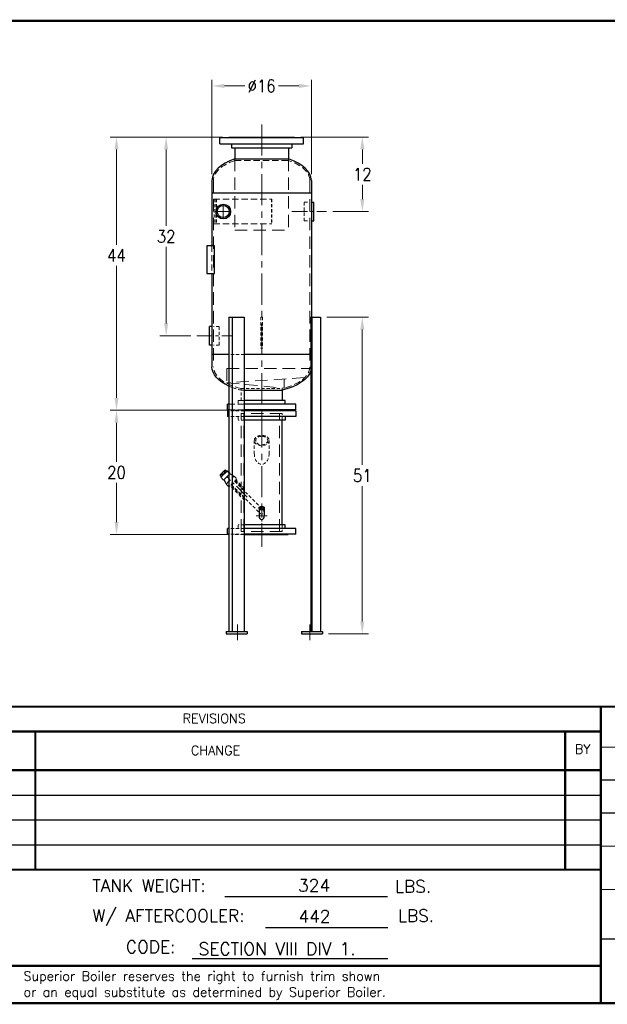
# Model space of a CAD drawing. Extents: x 0 to 254, y 0 to 158.
# Tile 2 of 3: x 92 to 187, y 0 to 158. Entities that reach past the tile are written whole.
import ezdxf
from ezdxf.enums import TextEntityAlignment as Align

# ---------------------------------------------------------------- set-up
doc = ezdxf.new("R2010")
doc.units = 0
doc.header["$LTSCALE"] = 8
doc.header["$MEASUREMENT"] = 0
for name, pattern in [('C', [2, 1.25, -0.25, 0.25, -0.25]), ('CS', [1, 0.625, -0.125, 0.125, -0.125]), ('CSS', [0.5, 0.3125, -0.0625, 0.0625, -0.0625]), ('H', [0.375, 0.25, -0.125]), ('HIDDEN', [0.375, 0.25, -0.125]), ('HS', [0.1875, 0.125, -0.0625]), ('HSS', [0.1025, 0.0625, -0.04])]:
    doc.linetypes.add(name, pattern=pattern)
doc.layers.get('0').update_dxf_attribs({"linetype": 'CONTINUOUS'})
doc.layers.get('DEFPOINTS').update_dxf_attribs({"linetype": 'CONTINUOUS'})
for name, color, linetype, lineweight in [('C', 4, 'C', 13), ('CS', 4, 'CS', 13), ('CSS', 4, 'CSS', 13), ('H', 5, 'H', 13), ('Hidden', 5, 'HIDDEN', 13), ('HS', 5, 'HS', 13), ('HSS', 5, 'HSS', 13), ('LEADER', 41, 'CONTINUOUS', 13)]:
    doc.layers.add(name, color=color, linetype=linetype, lineweight=lineweight)
for name, color, linetype in [('D', 2, 'CONTINUOUS'), ('Q', 4, 'CONTINUOUS'), ('X', 1, 'CONTINUOUS')]:
    doc.layers.add(name, color=color, linetype=linetype)
doc.styles.add('094', font='SIMPLEX', dxfattribs={"height": 0.094})
doc.styles.get("Standard").update_dxf_attribs({"font": 'SIMPLEX.shx', "width": 0.875})
doc.dimstyles.get("Standard").update_dxf_attribs({"dimscale": 16, "dimtxt": 0.125, "dimasz": 0.125, "dimexe": 0.0625, "dimexo": 0.0625, "dimgap": 0.04375, "dimtad": 0, "dimtih": 1, "dimtoh": 1, "dimdec": 4, "dimzin": 12, "dimdsep": 46, "dimlunit": 5, "dimtxsty": 'Standard', "dimcen": -0.0625, "dimclrd": 256, "dimclre": 256, "dimclrt": 256, "dimadec": 0, "dimazin": 3, "dimtfac": 0.875, "dimtdec": 4, "dimtofl": 0, "dimtmove": 0, "dimatfit": 2, "dimfxl": 1, "dimtolj": 1, "dimtzin": 12, "dimlwd": 13, "dimlwe": 13, "dimarcsym": 0})

# ---------------------------------------------------------------- blocks, each defined once
blk = doc.blocks.new('*D22')
at = {"layer": 'D', "lineweight": 13, "transparency": 16777216}
for p, q in [((124.87, 139.45), (106.81, 139.45)), ((107.81, 137.45), (107.81, 122.09)), ((107.81, 97.45), (107.81, 118.69)), ((125.93, 95.45), (106.81, 95.45))]:
    blk.add_line(p, q, dxfattribs=at)
at = {"layer": 'D', "transparency": 16777216}
for points in [[(107.48, 137.45), (108.14, 137.45), (107.81, 139.45)], [(107.48, 97.45), (108.14, 97.45), (107.81, 95.45)]]:
    blk.add_solid(points, dxfattribs=at)
at = {"layer": 'DEFPOINTS', "color": 0, "transparency": 16777216}
for p in [(107.81, 139.45), (125.87, 139.45), (126.93, 95.45)]:
    blk.add_point(p, dxfattribs=at)
at = {"layer": 'D', "transparency": 16777216, "insert": (107.81, 120.39), "char_height": 2, "attachment_point": 5}
blk.add_mtext('\\A1;44', dxfattribs=at)
blk = doc.blocks.new('*D24')
at = {"layer": 'D', "lineweight": 13, "transparency": 16777216}
for p, q in [((123.18, 133.45), (123.18, 148.67)), ((125.18, 147.67), (128.48, 147.67)), ((137.18, 147.67), (133.88, 147.67)), ((139.18, 133.45), (139.18, 148.67))]:
    blk.add_line(p, q, dxfattribs=at)
at = {"layer": 'D', "transparency": 16777216}
for points in [[(125.18, 148), (125.18, 147.34), (123.18, 147.67)], [(137.18, 148), (137.18, 147.34), (139.18, 147.67)]]:
    blk.add_solid(points, dxfattribs=at)
at = {"layer": 'DEFPOINTS', "color": 0, "transparency": 16777216}
for p in [(123.18, 147.67), (123.18, 132.45), (139.18, 132.45)]:
    blk.add_point(p, dxfattribs=at)
at = {"layer": 'D', "transparency": 16777216, "insert": (131.18, 147.67), "char_height": 2, "attachment_point": 5}
blk.add_mtext('\\A1;%%C16', dxfattribs=at)
blk = doc.blocks.new('*D25')
at = {"layer": 'D', "lineweight": 13, "transparency": 16777216}
for p, q in [((137.49, 139.45), (148.39, 139.45)), ((147.39, 137.45), (147.39, 135.15)), ((147.39, 129.45), (147.39, 131.75)), ((142.62, 127.45), (148.39, 127.45))]:
    blk.add_line(p, q, dxfattribs=at)
at = {"layer": 'D', "transparency": 16777216}
for points in [[(147.06, 137.45), (147.72, 137.45), (147.39, 139.45)], [(147.06, 129.45), (147.72, 129.45), (147.39, 127.45)]]:
    blk.add_solid(points, dxfattribs=at)
at = {"layer": 'DEFPOINTS', "color": 0, "transparency": 16777216}
for p in [(136.49, 139.45), (141.62, 127.45), (147.39, 127.45)]:
    blk.add_point(p, dxfattribs=at)
at = {"layer": 'D', "transparency": 16777216, "insert": (147.39, 133.45), "char_height": 2, "attachment_point": 5}
blk.add_mtext('\\A1;12', dxfattribs=at)
blk = doc.blocks.new('*D26')
at = {"layer": 'D', "lineweight": 13, "transparency": 16777216}
for p, q in [((124.87, 139.45), (114.8, 139.45)), ((115.8, 137.45), (115.8, 125.15)), ((115.8, 109.45), (115.8, 121.75)), ((119.75, 107.45), (114.8, 107.45))]:
    blk.add_line(p, q, dxfattribs=at)
at = {"layer": 'D', "transparency": 16777216}
for points in [[(115.46, 137.45), (116.13, 137.45), (115.8, 139.45)], [(115.46, 109.45), (116.13, 109.45), (115.8, 107.45)]]:
    blk.add_solid(points, dxfattribs=at)
at = {"layer": 'DEFPOINTS', "color": 0, "transparency": 16777216}
for p in [(125.87, 139.45), (115.8, 107.45), (120.75, 107.45)]:
    blk.add_point(p, dxfattribs=at)
at = {"layer": 'D', "transparency": 16777216, "insert": (115.8, 123.45), "char_height": 2, "attachment_point": 5}
blk.add_mtext('\\A1;32', dxfattribs=at)
blk = doc.blocks.new('A$C3F5B1AD9')
blk.add_lwpolyline([(-0.83, -4.5), (0.42, -4.5), (0.42, 0), (-0.83, 0)], close=True)
at = {"layer": 'HS'}
blk.add_line((0, 0), (0, -4.5), dxfattribs=at)
blk = doc.blocks.new('F8150')
for p, q in [((-5.31, -0.0625), (-5.31, 0)), ((-5.31, 0), (5.31, 0)), ((5.31, -0.0625), (5.31, 0)), ((-6.75, -0.0625), (6.75, -0.0625)), ((-6.75, -1.12), (-6.75, -0.0625)), ((-6.75, -1.12), (6.75, -1.12)), ((-4.84375, -1.12), (-4.84375, -1.75)), ((4.84375, -1.12), (4.84375, -1.75)), ((6.75, -1.12), (6.75, -0.0625)), ((-4.84375, -1.75), (4.84375, -1.75))]:
    blk.add_line(p, q)
blk = doc.blocks.new('*D43')
at = {"layer": 'D', "lineweight": 13, "transparency": 16777216}
for p, q in [((141.68, 110.45), (148.38, 110.45)), ((147.38, 108.45), (147.38, 86.65)), ((147.38, 61.45), (147.38, 83.25)), ((141.95, 59.45), (148.38, 59.45))]:
    blk.add_line(p, q, dxfattribs=at)
at = {"layer": 'D', "transparency": 16777216}
for points in [[(147.05, 108.45), (147.71, 108.45), (147.38, 110.45)], [(147.05, 61.45), (147.71, 61.45), (147.38, 59.45)]]:
    blk.add_solid(points, dxfattribs=at)
at = {"layer": 'DEFPOINTS', "color": 0, "transparency": 16777216}
for p in [(140.68, 110.45), (140.95, 59.45), (147.38, 59.45)]:
    blk.add_point(p, dxfattribs=at)
at = {"layer": 'D', "transparency": 16777216, "insert": (147.38, 84.95), "char_height": 2, "attachment_point": 5}
blk.add_mtext('\\A1;51', dxfattribs=at)
blk = doc.blocks.new('*D53')
at = {"layer": 'D', "lineweight": 13, "transparency": 16777216}
for p, q in [((125.93, 95.45), (106.81, 95.45)), ((107.81, 93.45), (107.81, 87.15)), ((107.81, 77.45), (107.81, 83.75)), ((125.93, 75.45), (106.81, 75.45))]:
    blk.add_line(p, q, dxfattribs=at)
at = {"layer": 'D', "transparency": 16777216}
for points in [[(107.48, 93.45), (108.14, 93.45), (107.81, 95.45)], [(107.48, 77.45), (108.14, 77.45), (107.81, 75.45)]]:
    blk.add_solid(points, dxfattribs=at)
at = {"layer": 'DEFPOINTS', "color": 0, "transparency": 16777216}
for p in [(126.93, 95.45), (107.81, 75.45), (126.93, 75.45)]:
    blk.add_point(p, dxfattribs=at)
at = {"layer": 'D', "transparency": 16777216, "insert": (107.81, 85.45), "char_height": 2, "attachment_point": 5}
blk.add_mtext('\\A1;20', dxfattribs=at)

msp = doc.modelspace()

# ---------------------------------------------------------------- linework, layer by layer
for p, q in [((126.87054, 137.70047), (126.87054, 135.92481)), ((135.49554, 137.70047), (135.49554, 135.92481)), ((126.87054, 135.92481), (135.49554, 135.92481)), ((123.18304, 132.45047), (123.18304, 121.95047)), ((139.18304, 132.45047), (139.18304, 110.45047)), ((123.18304, 130.45047), (139.18304, 130.45047)), ((139.18304, 128.95047), (139.5965, 128.95047)), ((139.5965, 125.95047), (139.5965, 128.95047)), ((139.18304, 125.95047), (139.5965, 125.95047)), ((123.18304, 117.45047), (123.18304, 102.45047)), ((123.18304, 108.95047), (122.76959, 108.95047)), ((122.76959, 105.95047), (122.76959, 108.95047)), ((123.18304, 105.95047), (122.76959, 105.95047)), ((125.91805, 104.45047), (123.18304, 104.45047)), ((139.08676, 104.45047), (128.36754, 104.45047)), ((128.36754, 98.69569), (134.49554, 98.69569)), ((134.49554, 98.69569), (134.49554, 97.01297)), ((134.96429, 97.01297), (128.36754, 97.01297)), ((134.96429, 96.45047), (134.96429, 97.01297)), ((125.68304, 95.51297), (125.68304, 96.45047)), ((125.91805, 96.45047), (125.68304, 96.45047)), ((125.91805, 95.51297), (125.68304, 95.51297)), ((125.68304, 95.38797), (125.68304, 94.45047)), ((125.91805, 95.38797), (125.68304, 95.38797)), ((136.68304, 96.45047), (128.36754, 96.45047)), ((136.68304, 95.51297), (128.36754, 95.51297)), ((135.43304, 95.45047), (128.36754, 95.45047)), ((128.36754, 95.45047), (135.43304, 95.45047)), ((136.68304, 95.38797), (128.36754, 95.38797)), ((135.43304, 95.45047), (135.43304, 95.51297)), ((135.43304, 95.45047), (135.43304, 95.38797)), ((136.68304, 95.51297), (136.68304, 96.45047)), ((136.68304, 95.38797), (136.68304, 94.45047)), ((125.91805, 94.45047), (125.68304, 94.45047)), ((136.68304, 94.45047), (128.36754, 94.45047)), ((134.96429, 93.88797), (128.36754, 93.88797)), ((134.49554, 77.01297), (134.49554, 93.88797)), ((134.96429, 94.45047), (134.96429, 93.88797)), ((130.76304, 79.7178), (130.76304, 78.45047)), ((131.60304, 79.7178), (131.60304, 78.45047)), ((125.68304, 75.51297), (125.68304, 76.45047)), ((125.91805, 76.45047), (125.68304, 76.45047)), ((134.96429, 77.01297), (128.36754, 77.01297)), ((136.68304, 76.45047), (128.36754, 76.45047)), ((134.96429, 76.45047), (134.96429, 77.01297)), ((136.68304, 75.51297), (136.68304, 76.45047)), ((125.91805, 75.51297), (125.68304, 75.51297)), ((136.68304, 75.51297), (128.36754, 75.51297)), ((128.36754, 75.45047), (135.43304, 75.45047)), ((135.43304, 75.45047), (135.43304, 75.51297)), ((151.43774, 17.11528), (125.2563, 17.11528)), ((151.49671, 12.14116), (131.80269, 12.14116)), ((151.49671, 7.11934), (119.99838, 7.11934))]:
    msp.add_line(p, q)
for radius in [1.1875, 0.9695]:
    msp.add_circle((124.99554, 127.45047), radius)
for centre, major_axis, ratio, start_param, end_param in [((131.18304, 132.45047), (8, 0), 0.515625, 2.14011997, 3.141592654), ((131.18304, 132.45047), (8, 0), 0.515625, 0, 1.001472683), ((131.18304, 78.45047), (0, 0.59397), 0.707106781, 1.570796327, 4.71238898)]:
    msp.add_ellipse(centre, major_axis=major_axis, ratio=ratio, start_param=start_param, end_param=end_param)
at = {"extrusion": (0, 0, -1)}
for start_param, end_param in [(2.289120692, 3.141592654), (0.155303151, 1.143883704)]:
    msp.add_ellipse((131.18304, 102.45047), major_axis=(8, 0), ratio=0.515625, start_param=start_param, end_param=end_param, dxfattribs=at)
for major_axis in [(-0.42, 0), (-0.273, 0)]:
    msp.add_ellipse((131.18304, 79.7178), major_axis=major_axis, ratio=0.707106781)
at = {"layer": 'C'}
msp.add_line((131.18304, 77.29297), (131.18304, 73.45047), dxfattribs=at)
at = {"layer": 'CS'}
for p, q in [((131.18304, 141.45047), (131.18304, 94.45047)), ((131.18304, 94.45047), (131.18304, 79.60797))]:
    msp.add_line(p, q, dxfattribs=at)
at = {"layer": 'CSS'}
for p, q in [((136.05804, 127.45047), (141.61804, 127.45047)), ((120.74804, 107.45047), (126.30804, 107.45047)), ((128.87054, 81.45047), (125.65349, 84.66752)), ((127.29369, 60.95047), (127.29369, 58.32547)), ((138.96176, 60.95047), (138.96176, 58.32547))]:
    msp.add_line(p, q, dxfattribs=at)
at = {"layer": 'H'}
for p, q in [((126.87054, 135.92481), (126.87054, 124.45047)), ((135.49554, 135.92481), (135.49554, 124.45047)), ((123.43304, 132.45047), (123.43304, 102.45047)), ((138.93304, 132.45047), (138.93304, 102.45047)), ((125.55804, 102.20607), (138.91762, 102.20607)), ((125.55804, 102.20607), (125.55804, 99.89094)), ((138.10386, 100.70656), (125.55804, 99.89094)), ((125.55804, 99.89094), (134.80804, 99.02772)), ((134.80804, 100.4923), (134.80804, 99.02772)), ((134.49554, 94.95047), (127.87054, 94.95047)), ((127.87054, 75.95047), (127.87054, 94.95047)), ((128.30254, 75.95047), (128.30254, 94.95047)), ((134.06354, 75.95047), (134.06354, 94.95047)), ((134.49554, 75.95047), (127.87054, 75.95047))]:
    msp.add_line(p, q, dxfattribs=at)
at = {"layer": 'Hidden'}
for p, q in [((126.87054, 124.45047), (135.49554, 124.45047)), ((134.49554, 98.69569), (134.49554, 98.94726))]:
    msp.add_line(p, q, dxfattribs=at)
at = {"layer": 'HS'}
for p, q in [((126.87054, 135.67013), (135.49554, 135.67013)), ((123.43304, 129.45047), (132.80804, 129.45047)), ((123.43304, 125.45047), (132.80804, 125.45047)), ((139.18304, 110.45047), (139.18304, 102.45047)), ((127.40179, 96.45047), (127.40179, 97.01297)), ((128.36754, 97.01297), (127.40179, 97.01297)), ((128.36754, 96.45047), (125.91805, 96.45047)), ((128.36754, 95.51297), (125.91805, 95.51297)), ((126.93304, 95.45047), (126.93304, 95.51297))]:
    msp.add_line(p, q, dxfattribs=at)
for start_param, end_param in [(2.160905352, 3.141592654), (0, 0.980687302)]:
    msp.add_ellipse((131.18304, 132.45047), major_axis=(7.75, 0), ratio=0.5, start_param=start_param, end_param=end_param, dxfattribs=at)
at = {"layer": 'HS', "extrusion": (0, 0, -1)}
for start_param, end_param in [(2.012432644, 3.141592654), (0, 1.12916001)]:
    msp.add_ellipse((131.18304, 102.45047), major_axis=(7.75, 0), ratio=0.5, start_param=start_param, end_param=end_param, dxfattribs=at)
at = {"layer": 'HSS'}
for p, q in [((123.55804, 129.45047), (123.55804, 125.45047)), ((123.80804, 129.45047), (123.80804, 125.45047)), ((123.927, 129.45047), (123.927, 125.45047)), ((132.78184, 129.45047), (132.78184, 125.45047)), ((132.80804, 129.45047), (132.80804, 125.45047)), ((138.0365, 128.95047), (138.93304, 128.95047)), ((138.0365, 125.95047), (138.0365, 128.95047)), ((138.0365, 125.95047), (138.93304, 125.95047)), ((131.05804, 110.45047), (131.05804, 105.45047)), ((131.30804, 110.45047), (131.05804, 110.45047)), ((131.30804, 110.45047), (131.30804, 105.45047)), ((124.32959, 108.95047), (123.43304, 108.95047)), ((124.32959, 105.95047), (124.32959, 108.95047)), ((124.32959, 105.95047), (123.43304, 105.95047)), ((131.30804, 105.45047), (131.05804, 105.45047)), ((123.18304, 104.45047), (123.27933, 104.45047)), ((128.36754, 104.45047), (125.91805, 104.45047)), ((127.87054, 97.01297), (127.87054, 98.94726)), ((127.87054, 98.94726), (134.49554, 98.94726)), ((127.87054, 98.69569), (128.36754, 98.69569)), ((128.36754, 95.38797), (125.91805, 95.38797)), ((128.36754, 95.45047), (126.93304, 95.45047)), ((126.93304, 95.45047), (128.36754, 95.45047)), ((126.93304, 95.45047), (126.93304, 95.38797)), ((128.36754, 94.45047), (125.91805, 94.45047)), ((127.40179, 94.45047), (127.40179, 93.88797)), ((128.36754, 93.88797), (127.40179, 93.88797)), ((134.49554, 93.88797), (134.49554, 94.95047)), ((129.99554, 90.58931), (129.99554, 88.45047)), ((132.37054, 90.58931), (132.37054, 88.45047)), ((126.09524, 85.26709), (125.97748, 85.38486)), ((125.97748, 85.14933), (126.09524, 85.26709)), ((126.74573, 84.85692), (125.97748, 84.08867)), ((127.18767, 84.41497), (125.97748, 83.20478)), ((126.05105, 85.2229), (126.09913, 85.17482)), ((126.65658, 84.85767), (126.70153, 84.81272)), ((126.74573, 84.85692), (127.18767, 84.41497)), ((126.81202, 84.03932), (131.43699, 79.41435)), ((128.42754, 82.57017), (126.8852, 84.11251)), ((127.00615, 84.2447), (127.01178, 84.23908)), ((128.42754, 82.82331), (127.01178, 84.23908)), ((128.42754, 80.96362), (126.07631, 83.31486)), ((126.07631, 83.31486), (126.08193, 83.30924)), ((128.42754, 81.21677), (126.2085, 83.43581)), ((126.28169, 83.50899), (130.90666, 78.88402)), ((128.42754, 82.82331), (128.42754, 80.96362)), ((128.36754, 76.45047), (125.91805, 76.45047)), ((127.40179, 76.45047), (127.40179, 77.01297)), ((128.36754, 77.01297), (127.40179, 77.01297)), ((134.49554, 77.01297), (134.49554, 75.95047)), ((128.36754, 75.51297), (125.91805, 75.51297)), ((126.93304, 75.45047), (126.93304, 75.51297)), ((126.93304, 75.45047), (128.36754, 75.45047))]:
    msp.add_line(p, q, dxfattribs=at)
for centre, radius, start, end in [((126.18954, 85.26524), 0.12787, 225, 264.2885728), ((125.88962, 84.0958), 1.08105, 44.8093672, 74.5937927), ((131.17183, 79.14918), 0.375, 225, 45)]:
    msp.add_arc(centre, radius, start, end, dxfattribs=at)
at = {"layer": 'HSS', "extrusion": (0, 0, -1)}
for start_param, end_param in [(0, 0.155303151), (1.99770895, 2.289120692)]:
    msp.add_ellipse((131.18304, 102.45047), major_axis=(8, 0), ratio=0.515625, start_param=start_param, end_param=end_param, dxfattribs=at)
at = {"layer": 'HSS'}
for major_axis in [(1.1875, 0), (0.9695, 0)]:
    msp.add_ellipse((131.18304, 90.58931), major_axis=major_axis, ratio=0.707106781, dxfattribs=at)
msp.add_ellipse((131.18304, 88.45047), major_axis=(0, 1.67938), ratio=0.707106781, start_param=1.570796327, end_param=4.71238898, dxfattribs=at)
at = {"layer": 'LEADER', "color": 41}
for p, q in [((124.99554, 126.45047), (124.99554, 128.45047)), ((123.99554, 127.45047), (125.99554, 127.45047))]:
    msp.add_line(p, q, dxfattribs=at)
at = {"layer": 'LEADER'}
for p, q in [((131.18304, 78.95047), (131.18304, 79.35797)), ((130.68304, 78.45047), (130.27554, 78.45047)), ((130.93304, 78.45047), (131.43304, 78.45047)), ((131.18304, 78.20047), (131.18304, 78.70047)), ((131.18304, 77.95047), (131.18304, 77.54297)), ((131.68304, 78.45047), (132.09054, 78.45047))]:
    msp.add_line(p, q, dxfattribs=at)
at = {"layer": 'Q'}
for p, q in [((125.27191, 85.80042), (124.52059, 85.0491)), ((124.61198, 84.66771), (125.6533, 85.70903)), ((125.50681, 85.68176), (124.63925, 84.81421)), ((125.28992, 85.46487), (125.14669, 85.6081)), ((125.27191, 85.80042), (125.36358, 85.82499)), ((125.36358, 85.82499), (125.50681, 85.68176)), ((125.44427, 85.61922), (125.50076, 85.55649)), ((125.91805, 85.44428), (125.6533, 85.70903)), ((124.52059, 85.0491), (124.49603, 84.95743)), ((124.49603, 84.95743), (124.63925, 84.81421)), ((125.05392, 84.22577), (124.61198, 84.66771)), ((124.70179, 84.87674), (124.76477, 84.81378)), ((124.71291, 85.17432), (124.85614, 85.03109)), ((124.76141, 84.81714), (124.76477, 84.81378)), ((125.05392, 84.22577), (125.91805, 85.0899)), ((125.09811, 84.26996), (125.14619, 84.22189)), ((125.13264, 85.18837), (125.136, 85.18501)), ((125.91805, 84.02924), (125.4641, 83.57528)), ((125.50387, 85.5596), (125.50723, 85.55624)), ((125.46334, 83.66443), (125.50829, 83.61948)), ((125.4641, 83.57528), (125.90604, 83.13334)), ((125.91805, 83.14536), (125.90604, 83.13334)), ((126.54123, 83.77978), (126.54685, 83.77416))]:
    msp.add_line(p, q, dxfattribs=at)
for centre, radius, start, end in [((125.61402, 84.70699), 1.01508, 117.4120462, 152.5879538), ((125.41361, 85.55807), 0.27156, 100.6157525, 169.3842475), ((124.76294, 84.90741), 0.27156, 100.6157525, 169.3842475), ((125.05577, 84.13147), 0.12787, 5.7114272, 45), ((126.22521, 84.43139), 1.08105, 195.4062073, 225.1906328)]:
    msp.add_arc(centre, radius, start, end, dxfattribs=at)
at = {"layer": 'X'}
for p, q in [((125.91805, 110.45047), (128.36754, 110.45047)), ((125.91805, 110.45047), (125.91805, 59.82547)), ((126.43569, 110.45047), (126.43569, 59.82547)), ((128.36754, 110.45047), (128.36754, 59.82547)), ((139.08676, 110.45047), (140.67775, 110.45047)), ((139.08676, 110.45047), (139.08676, 59.82547)), ((139.26354, 110.45047), (139.26354, 59.82547)), ((140.67775, 110.45047), (140.67775, 59.82547)), ((125.4553, 59.82547), (128.8303, 59.82547)), ((125.4553, 59.82547), (125.4553, 59.45047)), ((125.4553, 59.45047), (128.8303, 59.45047)), ((128.8303, 59.82547), (128.8303, 59.45047)), ((137.57604, 59.82547), (140.95104, 59.82547)), ((137.57604, 59.82547), (137.57604, 59.45047)), ((137.57604, 59.45047), (140.95104, 59.45047)), ((140.95104, 59.82547), (140.95104, 59.45047)), ((78.23142, 33.51045), (185.77808, 33.51045)), ((78.23142, 29.51045), (185.77808, 29.51045)), ((78.23142, 25.51045), (185.77808, 25.51045)), ((78.23142, 21.51045), (185.77808, 21.51045)), ((111.77808, 21.51045), (185.77808, 21.51045)), ((111.77808, 21.51045), (185.77808, 21.51045))]:
    msp.add_line(p, q, dxfattribs=at)
at = {"layer": 'X', "const_width": 0.352}
msp.add_lwpolyline([(0, 158.16061), (254.17189, 158.16061), (254.17189, 0), (0, 0)], close=True, dxfattribs=at)
at = {"layer": 'X'}
for points, const_width in [([(-0.22192, 47.73842), (254.17189, 47.73842)], 0.352), ([(185.77808, 0), (185.77808, 47.73842)], 0.352), ([(47.77808, 43.73842), (185.77808, 43.73842)], 0.352), ([(94.73415, 21.51045), (94.73415, 43.73842)], 0.352), ([(180.04942, 21.51045), (180.04942, 43.73842)], 0.352), ([(185.77808, 41.2299), (254.33253, 41.2299)], 0.192), ([(78.23142, 37.51045), (185.77808, 37.51045)], 0.352), ([(185.80508, 35.92879), (254.25144, 35.92879)], 0.192), ([(185.77808, 30.63603), (254.22444, 30.63603)], 0.192), ([(185.77808, 25.29151), (254.33253, 25.29151)], 0.192), ([(78.23142, 21.51045), (185.77808, 21.51045)], 0.352), ([(254.33253, 18.31763), (185.77808, 18.31763)], 0.192), ([(254.32, 10.34061), (185.77808, 10.34061)], 0.192), ([(78.23142, 6.01443), (185.77808, 6.01443)], 0.352)]:
    msp.add_lwpolyline(points, dxfattribs=dict(at, const_width=const_width))

# ---------------------------------------------------------------- block references
for name, p in [('F8150', (131.18304, 139.45047)), ('A$C3F5B1AD9', (123.18304, 121.95047))]:
    msp.add_blockref(name, p)

# ---------------------------------------------------------------- texts
at = {"style": '094'}
for s, height, p in [('TANK WEIGHT:', 2, (103.88797, 17.93675)), ('324', 2, (137.05113, 17.95842)), ('LBS.', 2, (152.64839, 17.80088)), ('W/ AFTERCOOLER:', 2, (103.91064, 13.09849)), ('442', 2, (137.1101, 12.98431)), ('LBS.', 2, (153.11886, 13.09849)), ('CODE: ', 2, (109.32891, 8.07667)), ('SECTION VIII DIV 1.', 2, (121.03564, 7.75652)), ('Superior Boiler reserves the right to furnish trim shown', 1.504, (92.83438, 3.61927)), ('or an equal substitute as determined by Superior Boiler.', 1.504, (92.83438, 1.04098))]:
    msp.add_text(s, height=height, dxfattribs=at).set_placement(p)
at = {"layer": 'X', "style": '094'}
for s, p in [('REVISIONS', (123.54447, 45.09853)), ('CHANGE', (123.75227, 39.95526)), ('BY', (182.87507, 40.1666))]:
    msp.add_text(s, height=1.504, dxfattribs=at).set_placement(p, align=Align.CENTER)

# ---------------------------------------------------------------- dimensions: what is measured, and where the dimension line sits
at = {"layer": 'D'}
dim = msp.add_linear_dim(base=(123.18304, 147.66939), p1=(139.18304, 132.45047), p2=(123.18304, 132.45047), text='%%C<>', dimstyle='Standard', dxfattribs=at)
dim.commit()
dim.dimension.update_dxf_attribs({"geometry": '*D24', "text_midpoint": (131.18304, 147.66939)})
for base, p1, p2, picture, middle in [((107.80876, 139.45047), (126.93304, 95.45047), (125.87304, 139.45047), '*D22', (107.80876, 120.38991)), ((147.38046, 59.45047), (140.67775, 110.45047), (140.95104, 59.45047), '*D43', (147.38046, 84.95047))]:
    dim = msp.add_linear_dim(base=base, p1=p1, p2=p2, angle=90, dimstyle='Standard', dxfattribs=at)
    dim.commit()
    dim.dimension.update_dxf_attribs({"geometry": picture, "text_midpoint": middle, "dimtype": 160})
for base, p1, p2, picture, middle in [((115.79685, 107.45047), (125.87304, 139.45047), (120.74804, 107.45047), '*D26', (115.79685, 123.45047)), ((147.38886, 127.45047), (136.49304, 139.45047), (141.61804, 127.45047), '*D25', (147.38886, 133.45047)), ((107.80876, 75.45047), (126.93304, 95.45047), (126.93304, 75.45047), '*D53', (107.80876, 85.45047))]:
    dim = msp.add_linear_dim(base=base, p1=p1, p2=p2, angle=90, dimstyle='Standard', dxfattribs=at)
    dim.commit()
    dim.dimension.update_dxf_attribs({"geometry": picture, "text_midpoint": middle})

doc.saveas('drawing.dxf')
